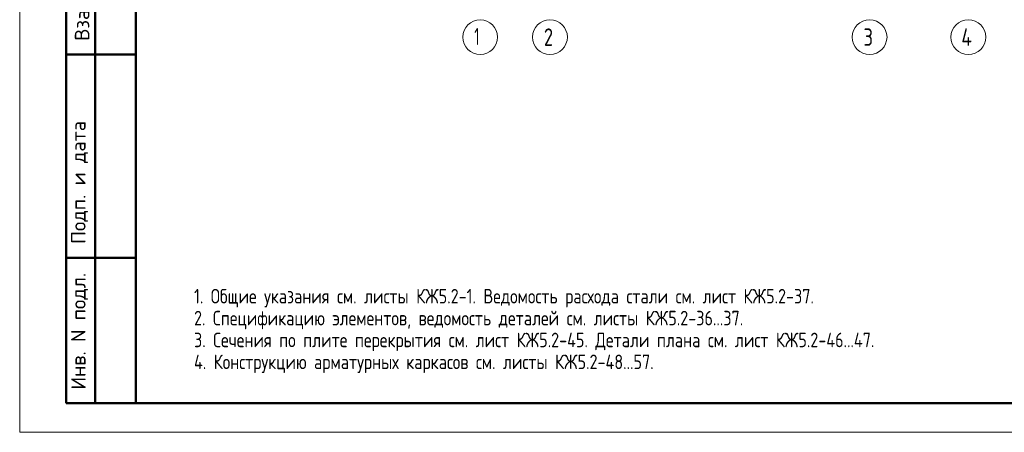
# Model space of a CAD drawing. Header units: millimetres. Extents: x 0 to 43617, y 0 to 59400.
# Tile 1 of 31: x 0 to 16943, y 0 to 7100. Entities that reach past the tile are written whole.
import ezdxf

# ---------------------------------------------------------------- set-up
doc = ezdxf.new("R2010")
doc.units = ezdxf.units.MM
doc.linetypes.add('______5', pattern=[1100, 800, -100, 100, -100])
doc.layers.add('Standard', color=7, linetype='Continuous', lineweight=25)
doc.layers.add('Оси', color=40, linetype='______5', lineweight=18)
doc.styles.add('ISOCPEUR', font='txt')

msp = doc.modelspace()

# ---------------------------------------------------------------- linework, layer by layer
at = {"layer": 'Standard', "color": 7, "linetype": 'Continuous', "lineweight": 50, "transparency": 33554687}
for p, q in [((800, 500), (800, 9000)), ((800, 500), (800, 9000)), ((1300, 500), (1300, 9000)), ((800, 6500), (2000, 6500)), ((800, 3000), (2000, 3000)), ((2000, 500), (800, 500))]:
    msp.add_line(p, q, dxfattribs=at)
at = {"layer": 'Standard', "color": 7, "linetype": 'Continuous', "lineweight": 13, "transparency": 33554687}
msp.add_lwpolyline([(0, 0), (42000, 0), (42000, 59400), (0, 59400), (0, 0)], close=True, dxfattribs=at)
msp.add_lwpolyline([(42000, 59400), (0, 59400), (0, 0), (42000, 0), (42000, 59400)], dxfattribs=at)
at = {"layer": 'Standard', "color": 7, "linetype": 'Continuous', "lineweight": 50, "transparency": 33554687}
msp.add_lwpolyline([(2000, 58900), (41500, 58900), (41500, 500), (2000, 500), (2000, 58900)], close=True, dxfattribs=at)
at = {"layer": 'Оси', "color": 7, "linetype": 'Continuous', "lineweight": 13, "transparency": 33554687}
for centre in [(7924, 6800), (9124, 6800), (14624, 6800), (16324, 6800)]:
    msp.add_circle(centre, 300, dxfattribs=at)

# ---------------------------------------------------------------- texts
at = {"layer": 'Standard', "color": 7, "linetype": 'Continuous', "lineweight": 50, "transparency": 33554687, "char_height": 250, "attachment_point": 7, "rotation": 90, "style": 'ISOCPEUR'}
for s, insert, width in [('\\A1;{\\fISOCPEUR|i0|b0;\\H250.000000;\\W1.000000;\\C7;Взам. инв.N}\\P', (1198, 6736), 1909.1), ('\\A1;{\\fISOCPEUR|i0|b0;\\H250.000000;\\W1.000000;\\C7;Подп. и дата}\\P', (1174, 3242), 2197.06), ('\\A1;{\\fISOCPEUR|i0|b0;\\H250.000000;\\W1.000000;\\C7;Инв. N подл.}\\P', (1174, 734), 2021.79)]:
    msp.add_mtext(s, dxfattribs=dict(at, insert=insert, width=width))
at = {"layer": 'Standard', "color": 7, "linetype": 'Continuous', "lineweight": 13, "transparency": 33554687, "insert": (3000, 2467), "char_height": 250, "width": 14266.88, "attachment_point": 1, "line_spacing_factor": 0.903614}
msp.add_mtext('\\A1;{\\fGOST 2.304-81|i0|b0;\\H250.000000;\\W1.000000;\\C7;1. Общие указания см. листы КЖ5.2-1. Ведомость расхода стали см. лист КЖ5.2-37.}\\P{\\fGOST 2.304-81|i0|b0;\\H250.000000;\\W1.000000;\\C7;2. Спецификацию элементов, ведомость деталей см. листы КЖ5.2-36...37.}\\P{\\fGOST 2.304-81|i0|b0;\\H250.000000;\\W1.000000;\\C7;3. Сечения по плите перекрытия см. лист КЖ5.2-45. Детали плана см. лист КЖ5.2-46...47.}\\P{\\fGOST 2.304-81|i0|b0;\\H250.000000;\\W1.000000;\\C7;4. Конструкцию арматурных каркасов см. листы КЖ5.2-48...57.}\\P', dxfattribs=at)
at = {"layer": 'Оси', "color": 7, "linetype": 'Continuous', "lineweight": 25, "transparency": 33554687, "char_height": 300, "attachment_point": 7, "style": 'ISOCPEUR'}
for s, insert, width in [('\\W0.56;1', (7824, 6660), 233.32), ('\\W0.78;2', (9019, 6650), 326.41), ('\\W0.78;3', (14519, 6650), 326.41), ('\\W0.80;4', (16204, 6650), 359.83)]:
    msp.add_mtext(s, dxfattribs=dict(at, insert=insert, width=width))

doc.saveas('drawing.dxf')
